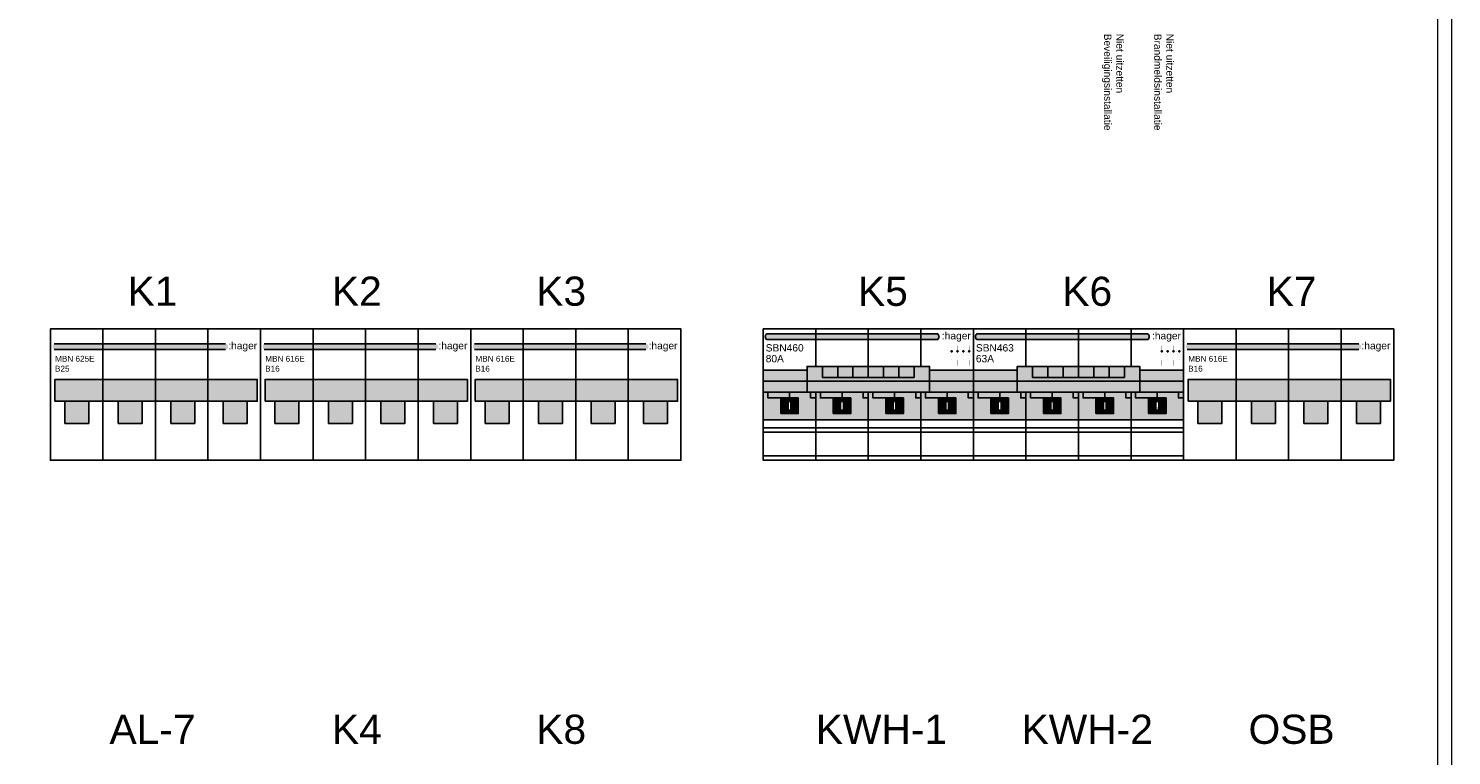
# Model space of a CAD drawing. Header units: millimetres. Extents: x -28926 to 10786, y -11879 to 29672.
# Tile 21 of 24: x -26300 to -21425, y 24393 to 26885. Entities that reach past the tile are written whole.
import ezdxf
from ezdxf.enums import TextEntityAlignment as Align

# ---------------------------------------------------------------- set-up
doc = ezdxf.new("R2010")
doc.units = ezdxf.units.MM
doc.header["$LTSCALE"] = 100
doc.set_wipeout_variables(frame=1)
doc.linetypes.add('DASHED2', pattern=[0.375, 0.25, -0.125])
doc.layers.add('EL$6----', color=7, linetype='Continuous')
doc.layers.add('PDF_Geometry', color=7, linetype='Continuous')
doc.styles.add('Arial', font='arial.ttf')
doc.styles.get("Standard").update_dxf_attribs({"font": 'arial.ttf'})

# ---------------------------------------------------------------- blocks, each defined once
blk = doc.blocks.new('*U63')
for points in [[(200.5, -2478.6), (2360.5, -2478.6), (2360.5, -2028.6), (200.5, -2028.6)], [(2642.7, -2478.6), (4802.7, -2478.6), (4802.7, -2028.6), (2642.7, -2028.6)]]:
    blk.add_lwpolyline(points, close=True)
at = {"layer": 'PDF_Geometry', "lineweight": 5}
blk.add_lwpolyline([(0, -4506.8), (0, 0), (5000.7, 0), (5000.7, -4506.8), (0, -4506.8)], dxfattribs=at)
blk.add_lwpolyline([(4952.6, -4406.7), (51.9, -4406.7), (51.9, -100.1), (4952.6, -100.1)], close=True, dxfattribs=at)
blk = doc.blocks.new('LASTSCHEIDER SYMBOOL')
at = {"ltscale": 100}
h = blk.add_hatch(color=256, dxfattribs=at)
h.dxf.hatch_style = 1
h.paths.add_polyline_path([(7.3, 1.46, 1), (7.3, 1.06, 1)])
h.paths.add_polyline_path([(7.3, 1.45, -1), (7.3, 1.07, -1)], flags=16)
h.paths.add_polyline_path([(5.3, 1.46, 1), (5.3, 1.06, 1)])
h.paths.add_polyline_path([(5.3, 1.07, -1), (5.3, 1.45, -1)], flags=16)
h.paths.add_polyline_path([(3.3, 1.46, 1), (3.3, 1.06, 1)])
h.paths.add_polyline_path([(3.3, 1.07, -1), (3.3, 1.45, -1)], flags=16)
h.paths.add_polyline_path([(1.3, 1.46, 1), (1.3, 1.06, 1)])
h.paths.add_polyline_path([(1.3, 1.07, -1), (1.3, 1.45, -1)], flags=16)
at = {"ltscale": 100, "const_width": 0.01}
for points in [[(0.19, 1.26), (1.3, -1.68), (1.3, -3.68)], [(1.1, 1.46), (1.5, 1.46)], [(1.3, 1.46), (1.3, 3.26)], [(2.19, 1.26), (3.3, -1.68), (3.3, -3.68)], [(3.1, 1.46), (3.5, 1.46)], [(3.3, 1.46), (3.3, 3.26)], [(4.19, 1.26), (5.3, -1.68), (5.3, -3.68)], [(5.1, 1.46), (5.5, 1.46)], [(5.3, 1.46), (5.3, 3.26)], [(6.19, 1.26), (7.3, -1.68), (7.3, -3.68)], [(7.1, 1.46), (7.5, 1.46)], [(7.3, 1.46), (7.3, 3.26)]]:
    blk.add_lwpolyline(points, dxfattribs=at)
at = {"linetype": 'DASHED2', "const_width": 0.01}
blk.add_lwpolyline([(0.75, -0.21), (6.75, -0.21)], dxfattribs=at)
for centre, radius, start, end in [((1.3, 1.26), 0.2, 90, 270), ((1.3, 1.26), 0.19, 90, 270), ((1.3, 1.26), 0.2, 270, 90), ((1.3, 1.26), 0.19, 270, 90), ((3.3, 1.26), 0.2, 90, 270), ((3.3, 1.26), 0.19, 90, 270), ((3.3, 1.26), 0.2, 270, 90), ((3.3, 1.26), 0.19, 270, 90), ((5.3, 1.26), 0.2, 90, 270), ((5.3, 1.26), 0.19, 90, 270), ((5.3, 1.26), 0.2, 270, 90), ((5.3, 1.26), 0.19, 270, 90), ((7.3, 1.26), 0.2, 90, 270), ((7.3, 1.26), 0.19, 90, 270), ((7.3, 1.26), 0.2, 270, 90), ((7.3, 1.26), 0.19, 270, 90)]:
    blk.add_arc(centre, radius, start, end)
blk = doc.blocks.new('*U69')
h = blk.add_hatch(color=160)
h.dxf.hatch_style = 1
edge = h.paths.add_edge_path()
edge.add_arc((588.4, -26.6), 13.6, 312.7605, 407.2395)
edge.add_line((597.6, -16.6), (11.6, -16.6))
edge.add_arc((20.3, -26.6), 13.2, 130.9963, 229.0037)
edge.add_line((11.6, -36.6), (597.6, -36.6))
h = blk.add_hatch(color=8)
h.paths.add_polyline_path([(150, -141.1), (0, -141.1), (0, -216.3), (150, -216.3)])
h.paths.add_polyline_path([(570, -128.2), (150, -128.2), (150, -216.3), (570, -216.3)])
h.paths.add_polyline_path([(720, -141.1), (570, -141.1), (570, -216.3), (720, -216.3)])
for points in [[(180, -311.4), (0, -311.4), (0, -216.3), (180, -216.3)], [(360, -311.4), (180, -311.4), (180, -216.3), (360, -216.3)], [(540, -311.4), (360, -311.4), (360, -216.3), (540, -216.3)], [(720, -311.4), (540, -311.4), (540, -216.3), (720, -216.3)]]:
    blk.add_hatch(color=8).paths.add_polyline_path(points)
at = {"ltscale": 100, "true_color": 0xcd2027}
h = blk.add_hatch(color=242, dxfattribs=at)
h.dxf.hatch_style = 1
h.paths.add_polyline_path([(60, -290.3), (120, -290.3), (120, -236.2), (60, -236.2)])
h = blk.add_hatch(color=242, dxfattribs=at)
h.dxf.hatch_style = 1
h.paths.add_polyline_path([(240, -290.3), (300, -290.3), (300, -236.2), (240, -236.2)])
h = blk.add_hatch(color=242, dxfattribs=at)
h.dxf.hatch_style = 1
h.paths.add_polyline_path([(420, -290.3), (480, -290.3), (480, -236.2), (420, -236.2)])
h = blk.add_hatch(color=242, dxfattribs=at)
h.dxf.hatch_style = 1
h.paths.add_polyline_path([(600, -290.3), (660, -290.3), (660, -236.2), (600, -236.2)])
at = {"color": 0}
blk.add_lwpolyline([(0, 0), (0, -450), (720, -450), (720, 0), (0, 0)], dxfattribs=at)
for points in [[(180, 0), (180, -128.2)], [(360, 0), (360, -128.2)], [(540, 0), (540, -128.2)], [(180, -216.3), (180, -450)], [(360, -216.3), (360, -450)], [(540, -216.3), (540, -450)]]:
    blk.add_lwpolyline(points)
blk.add_lwpolyline([(597.6, -36.6, 0.455765), (597.6, -16.6), (11.6, -16.6, 0.455765), (11.6, -36.6)], format="xyb", close=True, dxfattribs=at)
at = {"color": 7}
blk.add_lwpolyline([(150, -141.1), (0, -141.1), (0, -216.3), (720, -216.3), (720, -141.1), (570, -141.1)], dxfattribs=at)
for points in [[(150, -216.3), (570, -216.3), (570, -128.2), (150, -128.2)], [(180, -311.4), (0, -311.4), (0, -216.3), (180, -216.3)], [(360, -311.4), (180, -311.4), (180, -216.3), (360, -216.3)], [(540, -311.4), (360, -311.4), (360, -216.3), (540, -216.3)], [(720, -311.4), (540, -311.4), (540, -216.3), (720, -216.3)]]:
    blk.add_lwpolyline(points, close=True, dxfattribs=at)
for points in [[(254, -166.1), (203.5, -166.1, -0.414214), (202.5, -165.1), (202.5, -128.2), (255, -128.2), (255, -165.1, -0.414214)], [(306.5, -166.1), (256, -166.1, -0.414214), (255, -165.1), (255, -128.2), (307.5, -128.2), (307.5, -165.1, -0.414214)], [(359, -166.1), (308.5, -166.1, -0.414214), (307.5, -165.1), (307.5, -128.2), (360, -128.2), (360, -165.1, -0.414214)], [(411.5, -166.1), (361, -166.1, -0.414214), (360, -165.1), (360, -128.2), (412.5, -128.2), (412.5, -165.1, -0.414214)], [(464, -166.1), (413.5, -166.1, -0.414214), (412.5, -165.1), (412.5, -128.2), (465, -128.2), (465, -165.1, -0.414214)], [(516.5, -166.1), (466, -166.1, -0.414214), (465, -165.1), (465, -128.2), (517.5, -128.2), (517.5, -165.1, -0.414214)]]:
    blk.add_lwpolyline(points, format="xyb", close=True, dxfattribs=at)
at = {"ltscale": 100}
for points in [[(0, -178.7), (720, -178.7)], [(0, -338.5), (720, -338.5)], [(0, -353.5), (720, -353.5)], [(0, -435), (720, -435)]]:
    blk.add_lwpolyline(points, dxfattribs=at)
at = {"color": 8}
for points in [[(180, -311.4), (0, -311.4), (0, -216.3), (180, -216.3)], [(360, -311.4), (180, -311.4), (180, -216.3), (360, -216.3)], [(540, -311.4), (360, -311.4), (360, -216.3), (540, -216.3)], [(720, -311.4), (540, -311.4), (540, -216.3), (720, -216.3)]]:
    blk.add_lwpolyline(points, close=True, dxfattribs=at)
at = {"ltscale": 100}
for points in [[(90, -216.3), (15.8, -216.3), (15.8, -236.2), (90, -236.2)], [(60, -290.3), (120, -290.3), (120, -236.2), (60, -236.2)], [(180, -216.3), (162.3, -216.3), (162.3, -236.2), (180, -236.2)], [(270, -216.3), (195.8, -216.3), (195.8, -236.2), (270, -236.2)], [(240, -290.3), (300, -290.3), (300, -236.2), (240, -236.2)], [(360, -216.3), (342.3, -216.3), (342.3, -236.2), (360, -236.2)], [(450, -216.3), (375.8, -216.3), (375.8, -236.2), (450, -236.2)], [(420, -290.3), (480, -290.3), (480, -236.2), (420, -236.2)], [(540, -216.3), (522.3, -216.3), (522.3, -236.2), (540, -236.2)], [(630, -216.3), (555.8, -216.3), (555.8, -236.2), (630, -236.2)], [(600, -290.3), (660, -290.3), (660, -236.2), (600, -236.2)], [(720, -216.3), (702.3, -216.3), (702.3, -236.2), (720, -236.2)]]:
    blk.add_lwpolyline(points, close=True, dxfattribs=at)
at = {"xscale": 10, "yscale": 10, "zscale": 10}
blk.add_blockref('LASTSCHEIDER SYMBOOL', (632.5, -89.3), dxfattribs=at)
at = {"color": 160, "style": 'Arial'}
blk.add_text(':hager', height=25, dxfattribs=at).set_placement((612, -35.8))
for tag, p, height in [('VERMOGEN', (8.5, -114.1), 25), ('TYPE', (8.5, -77.1), 25), ('SPANNING', (8.5, -133.7), 15)]:
    blk.add_attdef(tag, p, '', height=height)
for points in [[(88.1, -251.3), (91.9, -251.3), (91.8, -275.2), (88.1, -275.2)], [(268.1, -251.3), (271.9, -251.3), (271.8, -275.2), (268.1, -275.2)], [(448.1, -251.3), (451.9, -251.3), (451.8, -275.2), (448.1, -275.2)], [(628.1, -251.3), (631.9, -251.3), (631.8, -275.2), (628.1, -275.2)]]:
    blk.add_wipeout(points)
blk = doc.blocks.new('*U70')
h = blk.add_hatch(color=160)
h.dxf.hatch_style = 1
edge = h.paths.add_edge_path()
edge.add_arc((-340, -60.9), 12.5, 126.8699, 233.1301)
edge.add_line((-347.5, -70.9), (240.2, -70.9))
edge.add_arc((239.5, -60.9), 10, 273.6694, 446.3306)
edge.add_line((240.2, -50.9), (-347.5, -50.9))
h = blk.add_hatch(color=8)
h.dxf.hatch_style = 1
h.paths.add_polyline_path([(348.5, -172.8), (-344.6, -172.8), (-344.6, -247.8), (348.5, -247.8)])
for points in [[(-310.7, -323.6), (-228.5, -323.6), (-228.5, -247.8), (-310.7, -247.8)], [(-127.6, -323.6), (-45.4, -323.6), (-45.4, -247.8), (-127.6, -247.8)], [(52.4, -323.6), (134.6, -323.6), (134.6, -247.8), (52.4, -247.8)], [(232.4, -323.6), (314.6, -323.6), (314.6, -247.8), (232.4, -247.8)]]:
    blk.add_hatch(color=8).paths.add_polyline_path(points)
at = {"color": 0}
for p, q in [((-347.5, -50.9), (240.2, -50.9)), ((-347.5, -70.9), (240.2, -70.9))]:
    blk.add_line(p, q, dxfattribs=at)
blk.add_lwpolyline([(-360, 0), (-360, -450), (360, -450), (360, 0), (-360, 0)], dxfattribs=at)
at = {"flags": 128}
for points in [[(-180, 0), (-180, -450)], [(0, 0), (0, -450)], [(180, 0), (180, -450)]]:
    blk.add_lwpolyline(points, dxfattribs=at)
blk.add_lwpolyline([(-344.6, -247.8), (-344.6, -172.8), (348.5, -172.8), (348.5, -247.8)], close=True, dxfattribs=at)
at = {"color": 0}
for points in [[(-310.7, -323.6), (-228.5, -323.6), (-228.5, -247.8), (-310.7, -247.8)], [(-310.7, -323.6), (-228.5, -323.6), (-228.5, -247.8), (-310.7, -247.8)], [(-127.6, -323.6), (-45.4, -323.6), (-45.4, -247.8), (-127.6, -247.8)], [(-127.6, -323.6), (-45.4, -323.6), (-45.4, -247.8), (-127.6, -247.8)], [(52.4, -323.6), (134.6, -323.6), (134.6, -247.8), (52.4, -247.8)], [(52.4, -323.6), (134.6, -323.6), (134.6, -247.8), (52.4, -247.8)], [(232.4, -323.6), (314.6, -323.6), (314.6, -247.8), (232.4, -247.8)], [(232.4, -323.6), (314.6, -323.6), (314.6, -247.8), (232.4, -247.8)]]:
    blk.add_lwpolyline(points, close=True, dxfattribs=at)
at = {"color": 160, "style": 'Arial'}
blk.add_text(':hager', height=25, dxfattribs=at).set_placement((249.5, -69.8))
at = {"style": 'Arial'}
for tag, p in [('TYPENUMMER', (-343.7, -112.1)), ('VERMOGENSTYPE', (-344.1, -146))]:
    blk.add_attdef(tag, p, '', height=20, dxfattribs=at)

msp = doc.modelspace()

# ---------------------------------------------------------------- block references
at = {"layer": 'EL$6----'}
msp.add_blockref('*U63', (-26425.5, 27883.7), dxfattribs=at)
for p, values in [((-25865, 25855.1), {'TYPENUMMER': 'MBN 625E', 'VERMOGENSTYPE': 'B25'}), ((-25145, 25855.1), {'TYPENUMMER': 'MBN 616E', 'VERMOGENSTYPE': 'B16'}), ((-24425, 25855.1), {'TYPENUMMER': 'MBN 616E', 'VERMOGENSTYPE': 'B16'})]:
    msp.add_blockref('*U70', p, dxfattribs=at).add_auto_attribs(values)

# ---------------------------------------------------------------- texts
at = {"layer": 'EL$6----', "color": 0, "style": 'Arial'}
for s, p in [('K1', (-25875, 25904.7)), ('K2', (-25175, 25904.7)), ('K3', (-24475, 25904.7)), ('K5', (-23372.8, 25904.3)), ('K6', (-22672.8, 25904.3)), ('K7', (-21972.8, 25904.3)), ('AL-7', (-25875, 24402.8)), ('K4', (-25175, 24402.8)), ('K8', (-24475, 24402.8)), ('KWH-1', (-23377.8, 24402.8)), ('KWH-2', (-22672.8, 24402.8)), ('OSB', (-21972.8, 24402.8))]:
    msp.add_text(s, height=100, dxfattribs=at).set_placement(p, align=Align.BOTTOM_CENTER)
at = {"layer": 'EL$6----', "char_height": 25, "attachment_point": 4, "rotation": 270}
for s, insert in [('Niet uitzetten\\PBeveiligingsinstallatie', (-22585.3, 26867.3)), ('Niet uitzetten\\PBrandmeldsinstallatie', (-22410.3, 26867.3))]:
    msp.add_mtext_dynamic_manual_height_columns(s, width=870.229, gutter_width=12500, heights=[0], dxfattribs=dict(at, insert=insert))

# ---------------------------------------------------------------- next in the draw order: block references
at = {"layer": 'EL$6----', "ltscale": 100}
ref = msp.add_blockref('*U69', (-23782.8, 25855.1), dxfattribs=at)
ref.add_attrib('TYPE', 'SBN460', (-23774.3, 25777.9), dxfattribs={"layer": '0', "height": 25})
ref.add_attrib('VERMOGEN', '80A', (-23774.3, 25740.9), dxfattribs={"layer": '0', "height": 25})

# ---------------------------------------------------------------- next in the draw order: block references
ref = msp.add_blockref('*U69', (-23062.8, 25855.1), dxfattribs=at)
ref.add_attrib('TYPE', 'SBN463', (-23054.3, 25777.9), dxfattribs={"layer": '0', "height": 25})
ref.add_attrib('VERMOGEN', '63A', (-23054.3, 25740.9), dxfattribs={"layer": '0', "height": 25})

# ---------------------------------------------------------------- next in the draw order: block references
at = {"layer": 'EL$6----'}
msp.add_blockref('*U70', (-21982.8, 25855.1), dxfattribs=at).add_auto_attribs({'TYPENUMMER': 'MBN 616E', 'VERMOGENSTYPE': 'B16'})

doc.saveas('drawing.dxf')
